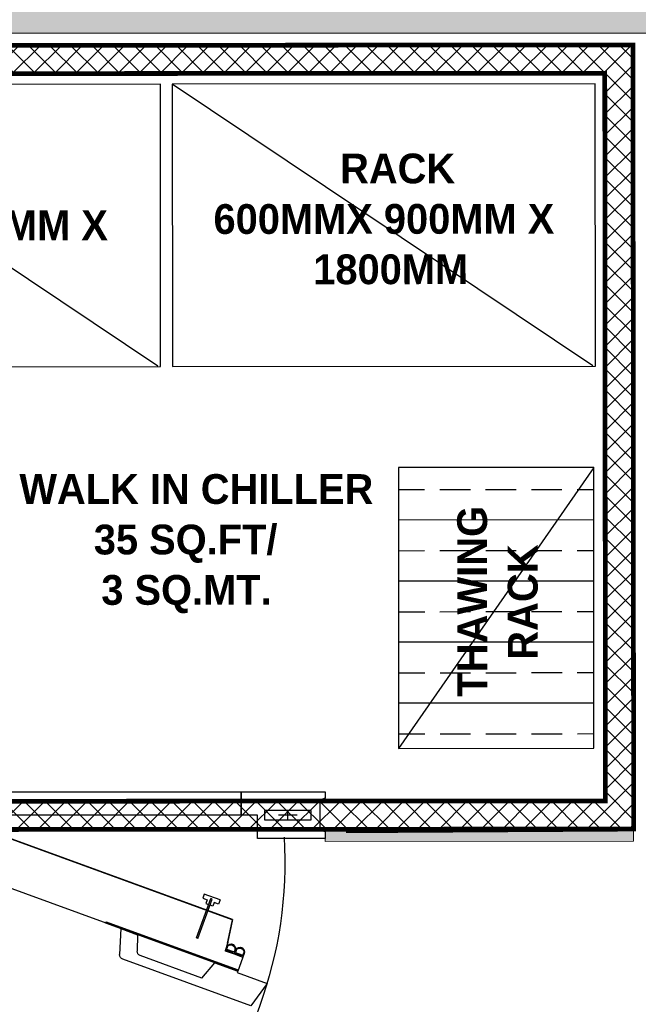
# Model space of a CAD drawing. Header units: millimetres. Extents: x -115221 to 194496, y -122556 to 375476.
# Tile 110 of 169: x 104695 to 106011, y -4062 to -1969. Entities that reach past the tile are written whole.
import ezdxf

# ---------------------------------------------------------------- set-up
doc = ezdxf.new("R2010")
doc.units = ezdxf.units.MM
doc.layers.add('FUR R0', color=8, linetype='Continuous')
doc.layers.add('WWDS FURNITURE LAYOUT', color=8, linetype='Continuous')
doc.styles.add('har', font='GOTHICB.TTF')

# ---------------------------------------------------------------- blocks, each defined once
blk = doc.blocks.new('nhn')
at = {"layer": 'FUR R0', "extrusion": (-0.0008633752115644, -0.0004397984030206, 0.9999995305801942)}
blk.add_hatch(color=256, dxfattribs=at).paths.add_polyline_path([(59631.62353148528, 1875.633971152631), (59631.51297886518, 1875.593736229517), (59635.53647151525, 1864.538474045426), (59635.64702413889, 1864.578708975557)])
blk.add_hatch(color=256, dxfattribs=at).paths.add_polyline_path([(59631.62353148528, 1875.633971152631), (59631.51297886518, 1875.593736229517), (59635.53647151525, 1864.538474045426), (59635.64702413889, 1864.578708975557)])
at = {"layer": 'FUR R0', "extrusion": (-0.0008633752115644, 0.0004397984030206, 0.9999995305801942)}
blk.add_line((59646.56207427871, 1851.230936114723, -0.6074951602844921), (59646.5620777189, 1881.622980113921, -0.6232761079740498), dxfattribs=at)
at = {"layer": 'FUR R0', "extrusion": (-0.0008633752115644, -0.0004397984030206, 0.9999995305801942)}
for p, q in [((59644.60133937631, 1880.59436727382, -0.5830168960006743), (59644.6013395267, 1879.025745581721, -0.5837067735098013)), ((59644.20918414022, 1879.810056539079, -0.5837004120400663), (59644.99349476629, 1879.810056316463, -0.5830232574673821)), ((59630.51180835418, 1878.071123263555, -0.5962911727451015), (59628.63685761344, 1876.702003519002, -0.5985120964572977)), ((59630.51180835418, 1878.071123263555, -0.5962911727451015), (59628.63685761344, 1876.702003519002, -0.5985120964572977)), ((59631.42032121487, 1875.574824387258, -0.5966046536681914), (59630.51180835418, 1878.071123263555, -0.5962911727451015)), ((59631.42032121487, 1875.574824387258, -0.5966046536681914), (59630.51180835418, 1878.071123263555, -0.5962911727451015)), ((59628.63685761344, 1876.702003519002, -0.5985120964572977), (59632.53817555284, 1865.982446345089, -0.599858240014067)), ((59628.63685761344, 1876.702003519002, -0.5985120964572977), (59632.53817555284, 1865.982446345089, -0.599858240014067)), ((59633.01161695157, 1876.153966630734, -0.5949760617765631), (59631.5357190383, 1875.616822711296, -0.5964865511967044)), ((59633.01161695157, 1876.153966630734, -0.5949760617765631), (59631.5357190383, 1875.616822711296, -0.5964865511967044)), ((59632.71681010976, 1876.046673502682, -0.5952777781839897), (59633.01161695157, 1876.153966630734, -0.5949760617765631)), ((59632.71681010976, 1876.046673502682, -0.5952777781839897), (59633.01161695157, 1876.153966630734, -0.5949760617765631)), ((59632.87774992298, 1875.604463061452, -0.5953333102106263), (59632.71681010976, 1876.046673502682, -0.5952777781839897)), ((59632.98504313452, 1875.309656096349, -0.5953703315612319), (59632.71681010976, 1876.046673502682, -0.5952777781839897)), ((59632.87774992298, 1875.604463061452, -0.5953333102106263), (59632.71681010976, 1876.046673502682, -0.5952777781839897)), ((59632.98504313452, 1875.309656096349, -0.5953703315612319), (59632.71681010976, 1876.046673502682, -0.5952777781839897)), ((59632.80525216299, 1876.078861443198, -0.595187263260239), (59632.76103113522, 1876.062767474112, -0.5952325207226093)), ((59632.80525216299, 1876.078861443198, -0.595187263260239), (59632.76103113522, 1876.062767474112, -0.5952325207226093)), ((59632.8146777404, 1875.915363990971, -0.5952510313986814), (59632.8588987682, 1875.931457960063, -0.5952057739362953)), ((59632.8588987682, 1875.931457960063, -0.5952057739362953), (59632.8146777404, 1875.915363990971, -0.5952510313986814)), ((59632.8146777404, 1875.915363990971, -0.5952510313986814), (59632.8588987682, 1875.931457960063, -0.5952057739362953)), ((59632.8588987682, 1875.931457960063, -0.5952057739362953), (59632.8146777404, 1875.915363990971, -0.5952510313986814)), ((59633.02926415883, 1875.325750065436, -0.5953250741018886), (59632.8146777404, 1875.915363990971, -0.5952510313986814)), ((59633.02926415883, 1875.325750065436, -0.5953250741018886), (59632.8146777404, 1875.915363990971, -0.5952510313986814)), ((59633.07348518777, 1875.341844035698, -0.5952798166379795), (59632.8588987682, 1875.931457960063, -0.5952057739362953)), ((59633.07348518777, 1875.341844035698, -0.5952798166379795), (59632.8588987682, 1875.931457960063, -0.5952057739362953)), ((59633.03092972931, 1876.100901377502, -0.5949827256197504), (59632.87763017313, 1876.04510895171, -0.5951396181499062)), ((59633.03092972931, 1876.100901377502, -0.5949827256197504), (59632.87763017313, 1876.04510895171, -0.5951396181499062)), ((59633.10723764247, 1875.414222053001, -0.5952188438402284), (59632.87763017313, 1876.04510895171, -0.5951396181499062)), ((59633.10723764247, 1875.414222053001, -0.5952188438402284), (59632.87763017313, 1876.04510895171, -0.5951396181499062)), ((59633.44107177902, 1875.909637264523, -0.594712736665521), (59633.45180109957, 1875.880156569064, -0.5947164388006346)), ((59633.44107177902, 1875.909637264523, -0.594712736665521), (59633.45180109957, 1875.880156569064, -0.5947164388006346)), ((59633.48645640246, 1876.015592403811, -0.5946269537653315), (59633.45119050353, 1876.012610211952, -0.5946587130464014)), ((59633.48645640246, 1876.015592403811, -0.5946269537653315), (59633.45119050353, 1876.012610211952, -0.5946587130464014)), ((59633.48645640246, 1876.015592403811, -0.5946269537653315), (59633.46785042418, 1875.985858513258, -0.5946560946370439)), ((59633.48645640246, 1876.015592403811, -0.5946269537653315), (59633.46785042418, 1875.985858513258, -0.5946560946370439)), ((59633.50292371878, 1875.986246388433, -0.5946256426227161), (59633.46785042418, 1875.985858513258, -0.5946560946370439)), ((59633.50292371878, 1875.986246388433, -0.5946256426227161), (59633.46785042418, 1875.985858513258, -0.5946560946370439)), ((59633.51716532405, 1875.955407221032, -0.5946269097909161), (59633.48218257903, 1875.957955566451, -0.594655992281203)), ((59633.51716532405, 1875.955407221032, -0.5946269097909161), (59633.48218257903, 1875.957955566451, -0.594655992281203)), ((59633.50292371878, 1875.986246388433, -0.5946256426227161), (59633.48219005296, 1875.957955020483, -0.5946559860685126)), ((59633.50292371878, 1875.986246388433, -0.5946256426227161), (59633.48219005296, 1875.957955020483, -0.5946559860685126)), ((59633.51716532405, 1875.955407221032, -0.5946269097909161), (59633.49413701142, 1875.928950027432, -0.594658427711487)), ((59633.51716532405, 1875.955407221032, -0.5946269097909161), (59633.49413701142, 1875.928950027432, -0.594658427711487)), ((59633.52898235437, 1875.924938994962, -0.5946301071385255), (59633.49413701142, 1875.928950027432, -0.594658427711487)), ((59633.52898235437, 1875.924938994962, -0.5946301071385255), (59633.49413701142, 1875.928950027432, -0.594658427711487)), ((59633.52898235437, 1875.924938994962, -0.5946301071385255), (59633.504866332, 1875.899469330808, -0.5946621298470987)), ((59633.52898235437, 1875.924938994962, -0.5946301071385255), (59633.504866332, 1875.899469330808, -0.5946621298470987)), ((59633.53951314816, 1875.894002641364, -0.5946346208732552), (59633.504866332, 1875.899469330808, -0.5946621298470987)), ((59633.53951314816, 1875.894002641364, -0.5946346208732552), (59633.504866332, 1875.899469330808, -0.5946621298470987)), ((59633.53951314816, 1875.894002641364, -0.5946346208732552), (59633.51435171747, 1875.869565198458, -0.5946670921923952)), ((59633.53951314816, 1875.894002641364, -0.5946346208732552), (59633.51435171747, 1875.869565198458, -0.5946670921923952)), ((59633.54842495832, 1875.861223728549, -0.5946413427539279), (59633.51435709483, 1875.869570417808, -0.5946670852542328)), ((59633.54842495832, 1875.861223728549, -0.5946413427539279), (59633.51435709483, 1875.869570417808, -0.5946670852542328)), ((59633.54842495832, 1875.861223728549, -0.5946413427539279), (59633.52130690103, 1875.838977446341, -0.5946745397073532)), ((59633.54842495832, 1875.861223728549, -0.5946413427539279), (59633.52130690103, 1875.838977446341, -0.5946745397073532)), ((59633.55467197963, 1875.828158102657, -0.5946504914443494), (59633.52130690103, 1875.838977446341, -0.5946745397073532)), ((59633.55467197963, 1875.828158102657, -0.5946504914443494), (59633.52130690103, 1875.838977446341, -0.5946745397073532)), ((59633.55467197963, 1875.828158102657, -0.5946504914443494), (59633.52573886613, 1875.807775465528, -0.5946844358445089)), ((59633.55467197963, 1875.828158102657, -0.5946504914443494), (59633.52573886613, 1875.807775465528, -0.5946844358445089)), ((59631.5357190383, 1875.616822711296, -0.5964865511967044), (59631.42032121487, 1875.574824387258, -0.5966046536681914)), ((59631.5357190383, 1875.616822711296, -0.5964865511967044), (59631.42032121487, 1875.574824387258, -0.5966046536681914)), ((59631.5357190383, 1875.616822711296, -0.5964865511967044), (59642.64056620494, 1845.104302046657, -0.6003182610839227)), ((59632.23860929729, 1873.68550809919, -0.5967290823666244), (59631.5357190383, 1875.616822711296, -0.5964865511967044)), ((59631.5357190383, 1875.616822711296, -0.5964865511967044), (59642.64056620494, 1845.104302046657, -0.6003182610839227)), ((59632.23860929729, 1873.68550809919, -0.5967290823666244), (59631.5357190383, 1875.616822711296, -0.5964865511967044)), ((59632.98504313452, 1875.309656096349, -0.5953703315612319), (59633.27984997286, 1875.416949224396, -0.5950686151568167)), ((59632.98504313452, 1875.309656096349, -0.5953703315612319), (59633.27984997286, 1875.416949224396, -0.5950686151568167)), ((59633.02926415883, 1875.325750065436, -0.5953250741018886), (59632.98504313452, 1875.309656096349, -0.5953703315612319)), ((59633.02926415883, 1875.325750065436, -0.5953250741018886), (59632.98504313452, 1875.309656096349, -0.5953703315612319)), ((59633.2532761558, 1874.572638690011, -0.5954628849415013), (59632.98504313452, 1875.309656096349, -0.5953703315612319)), ((59633.14598294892, 1874.867445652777, -0.5954258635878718), (59632.98504313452, 1875.309656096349, -0.5953703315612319)), ((59633.2532761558, 1874.572638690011, -0.5954628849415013), (59632.98504313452, 1875.309656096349, -0.5953703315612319)), ((59633.14598294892, 1874.867445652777, -0.5954258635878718), (59632.98504313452, 1875.309656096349, -0.5953703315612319)), ((59632.99845478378, 1875.272805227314, -0.595374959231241), (59633.2532761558, 1874.572638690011, -0.5954628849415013)), ((59632.99845478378, 1875.272805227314, -0.595374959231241), (59633.2532761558, 1874.572638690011, -0.5954628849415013)), ((59633.07348518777, 1875.341844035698, -0.5952798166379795), (59633.02926415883, 1875.325750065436, -0.5953250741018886)), ((59633.07348518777, 1875.341844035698, -0.5952798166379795), (59633.02926415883, 1875.325750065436, -0.5953250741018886)), ((59633.07348518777, 1875.341844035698, -0.5952798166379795), (59633.02926415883, 1875.325750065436, -0.5953250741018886)), ((59633.07348518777, 1875.341844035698, -0.5952798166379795), (59633.02926415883, 1875.325750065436, -0.5953250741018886)), ((59633.27984997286, 1875.416949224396, -0.5950686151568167), (59633.07348518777, 1875.341844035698, -0.5952798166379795)), ((59633.27984997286, 1875.416949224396, -0.5950686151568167), (59633.07348518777, 1875.341844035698, -0.5952798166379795)), ((59633.12713179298, 1875.194440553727, -0.5952983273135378), (59633.08291076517, 1875.178346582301, -0.595343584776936)), ((59633.08291076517, 1875.178346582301, -0.595343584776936), (59633.12713178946, 1875.194440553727, -0.5952983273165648)), ((59633.12713179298, 1875.194440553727, -0.5952983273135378), (59633.08291076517, 1875.178346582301, -0.595343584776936)), ((59633.08291076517, 1875.178346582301, -0.595343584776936), (59633.12713178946, 1875.194440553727, -0.5952983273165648)), ((59633.2974971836, 1874.5887326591, -0.5954176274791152), (59633.08291076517, 1875.178346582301, -0.595343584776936)), ((59633.2974971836, 1874.5887326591, -0.5954176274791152), (59633.08291076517, 1875.178346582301, -0.595343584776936)), ((59633.26053719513, 1875.470014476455, -0.5950619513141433), (59633.10723764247, 1875.414222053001, -0.5952188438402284)), ((59633.26053719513, 1875.470014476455, -0.5950619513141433), (59633.10723764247, 1875.414222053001, -0.5952188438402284)), ((59633.34171820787, 1874.604826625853, -0.5953723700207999), (59633.12713178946, 1875.194440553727, -0.5952983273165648)), ((59633.34171820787, 1874.604826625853, -0.5953723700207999), (59633.12713178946, 1875.194440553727, -0.5952983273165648)), ((59633.29916275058, 1875.363883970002, -0.5950752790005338), (59633.14586319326, 1875.308091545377, -0.5952321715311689)), ((59633.29916275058, 1875.363883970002, -0.5950752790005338), (59633.14586319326, 1875.308091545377, -0.5952321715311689)), ((59633.37547066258, 1874.677204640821, -0.5953113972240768), (59633.14586319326, 1875.308091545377, -0.5952321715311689)), ((59633.37547066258, 1874.677204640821, -0.5953113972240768), (59633.14586319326, 1875.308091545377, -0.5952321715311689)), ((59633.70930480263, 1875.172619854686, -0.5948052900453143), (59633.72003412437, 1875.143139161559, -0.5948089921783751)), ((59633.70930480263, 1875.172619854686, -0.5948052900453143), (59633.72003412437, 1875.143139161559, -0.5948089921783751)), ((59633.75468942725, 1875.278574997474, -0.5947195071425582), (59633.71942352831, 1875.275592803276, -0.5947512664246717)), ((59633.75468942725, 1875.278574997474, -0.5947195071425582), (59633.71942352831, 1875.275592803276, -0.5947512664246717)), ((59633.75468942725, 1875.278574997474, -0.5947195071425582), (59633.73608345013, 1875.248841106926, -0.5947486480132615)), ((59633.75468942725, 1875.278574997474, -0.5947195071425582), (59633.73608345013, 1875.248841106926, -0.5947486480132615)), ((59633.77115674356, 1875.249228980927, -0.5947181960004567), (59633.73608345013, 1875.248841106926, -0.5947486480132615)), ((59633.77115674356, 1875.249228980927, -0.5947181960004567), (59633.73608345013, 1875.248841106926, -0.5947486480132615)), ((59633.78539834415, 1875.218389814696, -0.5947194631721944), (59633.75041560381, 1875.220938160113, -0.5947485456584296)), ((59633.78539834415, 1875.218389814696, -0.5947194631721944), (59633.75041560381, 1875.220938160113, -0.5947485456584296)), ((59633.77115674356, 1875.249228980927, -0.5947181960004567), (59633.75042307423, 1875.220937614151, -0.5947485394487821)), ((59633.77115674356, 1875.249228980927, -0.5947181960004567), (59633.75042307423, 1875.220937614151, -0.5947485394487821)), ((59633.78539834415, 1875.218389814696, -0.5947194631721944), (59633.76237003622, 1875.191932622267, -0.5947509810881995)), ((59633.78539834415, 1875.218389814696, -0.5947194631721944), (59633.76237003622, 1875.191932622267, -0.5947509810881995)), ((59633.79721537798, 1875.187921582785, -0.594722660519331), (59633.76237003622, 1875.191932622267, -0.5947509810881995)), ((59633.79721537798, 1875.187921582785, -0.594722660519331), (59633.76237003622, 1875.191932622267, -0.5947509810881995)), ((59633.79721537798, 1875.187921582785, -0.594722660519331), (59633.7730993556, 1875.16245192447, -0.59475468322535)), ((59633.79721537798, 1875.187921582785, -0.594722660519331), (59633.7730993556, 1875.16245192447, -0.59475468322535)), ((59633.8077461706, 1875.156985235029, -0.5947271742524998), (59633.7730993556, 1875.16245192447, -0.59475468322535)), ((59633.8077461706, 1875.156985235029, -0.5947271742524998), (59633.7730993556, 1875.16245192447, -0.59475468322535)), ((59633.8077461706, 1875.156985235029, -0.5947271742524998), (59633.78258474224, 1875.132547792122, -0.5947596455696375)), ((59633.8077461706, 1875.156985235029, -0.5947271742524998), (59633.78258474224, 1875.132547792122, -0.5947596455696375)), ((59633.81665797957, 1875.124206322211, -0.5947338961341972), (59633.78259011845, 1875.132553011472, -0.5947596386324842)), ((59633.81665797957, 1875.124206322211, -0.5947338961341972), (59633.78259011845, 1875.132553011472, -0.5947596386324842)), ((59633.81665797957, 1875.124206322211, -0.5947338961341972), (59633.78953992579, 1875.101960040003, -0.5947670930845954)), ((59633.81665797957, 1875.124206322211, -0.5947338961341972), (59633.78953992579, 1875.101960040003, -0.5947670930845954)), ((59633.82290500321, 1875.09114069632, -0.5947430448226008), (59633.78953992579, 1875.101960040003, -0.5947670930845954)), ((59633.82290500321, 1875.09114069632, -0.5947430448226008), (59633.78953992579, 1875.101960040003, -0.5947670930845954)), ((59633.82290500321, 1875.09114069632, -0.5947430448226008), (59633.79397189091, 1875.070758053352, -0.5947769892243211)), ((59633.82290500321, 1875.09114069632, -0.5947430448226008), (59633.79397189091, 1875.070758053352, -0.5947769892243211)), ((59635.86992846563, 1875.174404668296, -0.5929390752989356), (59633.86826414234, 1874.758304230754, -0.5948502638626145)), ((59635.86992846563, 1875.174404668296, -0.5929390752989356), (59633.86826414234, 1874.758304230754, -0.5948502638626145)), ((59635.84319403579, 1875.133196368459, -0.5929802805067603), (59633.88159369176, 1874.720946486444, -0.5948551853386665)), ((59635.84319403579, 1875.133196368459, -0.5929802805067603), (59633.88159369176, 1874.720946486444, -0.5948551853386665)), ((59635.84319403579, 1875.133196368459, -0.5929802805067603), (59645.62956052, 1848.243433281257, -0.5963570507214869)), ((59635.84319403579, 1875.133196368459, -0.5929802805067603), (59645.62956052, 1848.243433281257, -0.5963570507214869)), ((59635.86992846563, 1875.174404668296, -0.5929390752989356), (59645.67652780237, 1848.22904825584, -0.5963228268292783)), ((59635.86992846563, 1875.174404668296, -0.5929390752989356), (59645.67652780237, 1848.22904825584, -0.5963228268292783)), ((59633.9451267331, 1874.781509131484, -0.594773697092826), (59633.2532761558, 1874.572638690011, -0.5954628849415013)), ((59633.9451267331, 1874.781509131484, -0.594773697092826), (59633.2532761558, 1874.572638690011, -0.5954628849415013)), ((59633.2974971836, 1874.5887326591, -0.5954176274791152), (59633.2532761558, 1874.572638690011, -0.5954628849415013)), ((59633.2974971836, 1874.5887326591, -0.5954176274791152), (59633.2532761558, 1874.572638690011, -0.5954628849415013)), ((59633.34171820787, 1874.604826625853, -0.5953723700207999), (59633.2974971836, 1874.5887326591, -0.5954176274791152)), ((59633.34171820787, 1874.604826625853, -0.5953723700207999), (59633.2974971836, 1874.5887326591, -0.5954176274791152)), ((59633.54808299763, 1874.679931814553, -0.5951611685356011), (59633.34171820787, 1874.604826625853, -0.5953723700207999)), ((59633.54808299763, 1874.679931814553, -0.5951611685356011), (59633.34171820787, 1874.604826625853, -0.5953723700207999)), ((59633.52877021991, 1874.73299706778, -0.595154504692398), (59633.37547066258, 1874.677204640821, -0.5953113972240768)), ((59633.52877021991, 1874.73299706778, -0.595154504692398), (59633.37547066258, 1874.677204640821, -0.5953113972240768)), ((59637.50368324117, 1874.134746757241, -0.5919857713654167), (59637.15522358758, 1874.007927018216, -0.592342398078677)), ((59637.50368324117, 1874.134746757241, -0.5919857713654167), (59637.15522358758, 1874.007927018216, -0.592342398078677)), ((59637.50368324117, 1874.134746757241, -0.5919857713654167), (59637.98570494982, 1872.810307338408, -0.5921520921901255)), ((59637.50368324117, 1874.134746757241, -0.5919857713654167), (59637.98570494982, 1872.810307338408, -0.5921520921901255)), ((59630.95966592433, 1872.612996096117, -0.5983049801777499), (59632.23860929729, 1873.68550809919, -0.5967290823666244)), ((59630.95966592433, 1872.612996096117, -0.5983049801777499), (59632.23860929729, 1873.68550809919, -0.5967290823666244)), ((59634.27562996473, 1872.280281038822, -0.5955883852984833), (59637.57140807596, 1873.479759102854, -0.5922153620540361)), ((59634.27562996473, 1872.280281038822, -0.5955883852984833), (59637.57140807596, 1873.479759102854, -0.5922153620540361)), ((59634.3208144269, 1872.156128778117, -0.5956039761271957), (59637.61659254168, 1873.355606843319, -0.5922309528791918)), ((59634.3208144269, 1872.156128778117, -0.5956039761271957), (59637.61659254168, 1873.355606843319, -0.5922309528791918)), ((59637.28720912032, 1873.645273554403, -0.5923879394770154), (59636.98564348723, 1873.535520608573, -0.5926965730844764)), ((59637.28720912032, 1873.645273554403, -0.5923879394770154), (59636.98564348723, 1873.535520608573, -0.5926965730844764)), ((59636.98564348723, 1873.535520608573, -0.5926965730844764), (59637.07207657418, 1873.298030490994, -0.5927263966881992)), ((59636.98564348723, 1873.535520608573, -0.5926965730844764), (59637.07207657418, 1873.298030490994, -0.5927263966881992)), ((59637.15522358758, 1874.007927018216, -0.592342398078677), (59637.28720912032, 1873.645273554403, -0.5923879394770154)), ((59637.15522358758, 1874.007927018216, -0.592342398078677), (59637.28720912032, 1873.645273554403, -0.5923879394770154)), ((59637.57140807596, 1873.479759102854, -0.5922153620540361), (59637.61659254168, 1873.355606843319, -0.5922309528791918)), ((59637.57140807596, 1873.479759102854, -0.5922153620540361), (59637.61659254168, 1873.355606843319, -0.5922309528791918)), ((59630.95966592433, 1872.612996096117, -0.5983049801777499), (59632.83907798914, 1867.448980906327, -0.5989534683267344)), ((59630.95966592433, 1872.612996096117, -0.5983049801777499), (59632.83907798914, 1867.448980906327, -0.5989534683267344)), ((59637.20369412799, 1872.936388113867, -0.5927718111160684), (59637.11726103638, 1873.173878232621, -0.5927419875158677)), ((59637.20369412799, 1872.936388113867, -0.5927718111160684), (59637.11726103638, 1873.173878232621, -0.5927419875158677)), ((59637.50525975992, 1873.046141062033, -0.5924631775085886), (59637.20369412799, 1872.936388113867, -0.5927718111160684)), ((59637.50525975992, 1873.046141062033, -0.5924631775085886), (59637.20369412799, 1872.936388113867, -0.5927718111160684)), ((59637.6372452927, 1872.683487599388, -0.5925087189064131), (59637.50525975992, 1873.046141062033, -0.5924631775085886)), ((59637.6372452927, 1872.683487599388, -0.5925087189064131), (59637.50525975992, 1873.046141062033, -0.5924631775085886)), ((59637.98570494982, 1872.810307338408, -0.5921520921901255), (59637.6372452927, 1872.683487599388, -0.5925087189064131)), ((59637.98570494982, 1872.810307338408, -0.5921520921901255), (59637.6372452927, 1872.683487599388, -0.5925087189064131)), ((59634.27562996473, 1872.280281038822, -0.5955883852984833), (59634.3208144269, 1872.156128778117, -0.5956039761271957)), ((59634.27562996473, 1872.280281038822, -0.5955883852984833), (59634.3208144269, 1872.156128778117, -0.5956039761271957)), ((59634.5872331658, 1867.23225096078, -0.5975394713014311), (59633.2193735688, 1867.191119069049, -0.5987385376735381)), ((59634.5872331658, 1867.23225096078, -0.5975394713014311), (59633.2193735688, 1867.191119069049, -0.5987385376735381)), ((59635.09566529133, 1865.835244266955, -0.5977149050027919), (59634.5872331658, 1867.23225096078, -0.5975394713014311)), ((59635.09566529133, 1865.835244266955, -0.5977149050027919), (59634.5872331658, 1867.23225096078, -0.5975394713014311)), ((59635.09566529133, 1865.835244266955, -0.5977149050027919), (59632.92660572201, 1865.724913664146, -0.5996361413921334)), ((59635.09566529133, 1865.835244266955, -0.5977149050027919), (59632.92660572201, 1865.724913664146, -0.5996361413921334)), ((59640.34760750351, 1851.404691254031, -0.5995270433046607), (59639.79714785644, 1851.204354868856, -0.6000904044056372)), ((59640.34760750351, 1851.404691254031, -0.5995270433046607), (59639.79714785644, 1851.204354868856, -0.6000904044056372)), ((59640.7677943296, 1845.201796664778, -0.6018922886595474), (59639.79714785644, 1851.204354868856, -0.6000904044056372)), ((59640.7677943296, 1845.201796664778, -0.6018922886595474), (59639.79714785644, 1851.204354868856, -0.6000904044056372)), ((59640.34760750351, 1851.404691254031, -0.5995270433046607), (59642.66779652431, 1845.029480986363, -0.6003276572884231)), ((59640.34760750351, 1851.404691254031, -0.5995270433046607), (59642.66779652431, 1845.029480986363, -0.6003276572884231)), ((59645.62956052, 1848.243433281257, -0.5963570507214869), (59643.86185432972, 1847.298425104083, -0.5982988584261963)), ((59645.62956052, 1848.243433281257, -0.5963570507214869), (59643.86185432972, 1847.298425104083, -0.5982988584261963)), ((59645.67652780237, 1848.22904825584, -0.5963228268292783), (59643.87565467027, 1847.261238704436, -0.5983032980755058)), ((59645.67652780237, 1848.22904825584, -0.5963228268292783), (59643.87565467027, 1847.261238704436, -0.5983032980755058)), ((59643.94945212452, 1847.292865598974, -0.5982256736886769), (59643.28519123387, 1847.008187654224, -0.5989243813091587)), ((59643.94945212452, 1847.292865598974, -0.5982256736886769), (59643.28519123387, 1847.008187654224, -0.5989243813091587)), ((59643.32941225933, 1847.024281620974, -0.5988791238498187), (59643.28519123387, 1847.008187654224, -0.5989243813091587)), ((59643.32941225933, 1847.024281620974, -0.5988791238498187), (59643.28519123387, 1847.008187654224, -0.5989243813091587)), ((59643.54001260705, 1846.308021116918, -0.5990123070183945), (59643.28519123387, 1847.008187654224, -0.5989243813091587)), ((59643.28519123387, 1847.008187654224, -0.5989243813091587), (59643.55342425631, 1846.271170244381, -0.5990169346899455)), ((59643.54001260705, 1846.308021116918, -0.5990123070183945), (59643.28519123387, 1847.008187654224, -0.5989243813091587)), ((59643.28519123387, 1847.008187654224, -0.5989243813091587), (59643.55342425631, 1846.271170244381, -0.5990169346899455)), ((59643.37363328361, 1847.040375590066, -0.5988338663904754), (59643.32941225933, 1847.024281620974, -0.5988791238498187)), ((59643.37363328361, 1847.040375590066, -0.5988338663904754), (59643.32941225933, 1847.024281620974, -0.5988791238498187)), ((59643.32941225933, 1847.024281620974, -0.5988791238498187), (59643.54399867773, 1846.434667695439, -0.5989531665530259)), ((59643.32941225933, 1847.024281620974, -0.5988791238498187), (59643.54399867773, 1846.434667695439, -0.5989531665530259)), ((59643.57999807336, 1847.115480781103, -0.5986226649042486), (59643.37363328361, 1847.040375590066, -0.5988338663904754)), ((59643.57999807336, 1847.115480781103, -0.5986226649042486), (59643.37363328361, 1847.040375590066, -0.5988338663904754)), ((59643.37363328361, 1847.040375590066, -0.5988338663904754), (59643.58821970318, 1846.450761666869, -0.5989079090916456)), ((59643.37363328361, 1847.040375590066, -0.5988338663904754), (59643.58821970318, 1846.450761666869, -0.5989079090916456)), ((59643.59931085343, 1847.062415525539, -0.5986293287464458), (59643.44601129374, 1847.006623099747, -0.5987862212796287)), ((59643.59931085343, 1847.062415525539, -0.5986293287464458), (59643.44601129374, 1847.006623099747, -0.5987862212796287)), ((59643.44601129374, 1847.006623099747, -0.5987862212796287), (59643.67561876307, 1846.375736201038, -0.5988654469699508)), ((59643.44601129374, 1847.006623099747, -0.5987862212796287), (59643.67561876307, 1846.375736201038, -0.5988654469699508)), ((59644.05483752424, 1846.977106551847, -0.5982735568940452), (59644.01957162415, 1846.974124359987, -0.5983053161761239)), ((59644.05483752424, 1846.977106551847, -0.5982735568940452), (59644.01957162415, 1846.974124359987, -0.5983053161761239)), ((59644.05483752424, 1846.977106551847, -0.5982735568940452), (59644.03623154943, 1846.947372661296, -0.5983026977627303)), ((59644.05483752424, 1846.977106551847, -0.5982735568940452), (59644.03623154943, 1846.947372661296, -0.5983026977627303)), ((59644.07130484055, 1846.947760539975, -0.5982722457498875), (59644.03623154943, 1846.947372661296, -0.5983026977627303)), ((59644.07130484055, 1846.947760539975, -0.5982722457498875), (59644.03623154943, 1846.947372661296, -0.5983026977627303)), ((59644.07130484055, 1846.947760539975, -0.5982722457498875), (59644.05057117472, 1846.919469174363, -0.5983025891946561)), ((59644.07130484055, 1846.947760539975, -0.5982722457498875), (59644.05057117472, 1846.919469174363, -0.5983025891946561)), ((59643.39248444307, 1846.713380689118, -0.5989614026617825), (59643.55342425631, 1846.271170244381, -0.5990169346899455)), ((59643.39248444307, 1846.713380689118, -0.5989614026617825), (59643.55342425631, 1846.271170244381, -0.5990169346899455)), ((59643.58821970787, 1846.450761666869, -0.5989079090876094), (59643.54399867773, 1846.434667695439, -0.5989531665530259)), ((59643.54399867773, 1846.434667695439, -0.5989531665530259), (59643.58821970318, 1846.450761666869, -0.5989079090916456)), ((59643.58821970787, 1846.450761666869, -0.5989079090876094), (59643.54399867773, 1846.434667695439, -0.5989531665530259)), ((59643.54399867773, 1846.434667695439, -0.5989531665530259), (59643.58821970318, 1846.450761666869, -0.5989079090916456)), ((59643.55342425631, 1846.271170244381, -0.5990169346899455), (59643.84823109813, 1846.378463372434, -0.5987152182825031)), ((59643.55342425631, 1846.271170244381, -0.5990169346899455), (59643.84823109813, 1846.378463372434, -0.5987152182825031)), ((59643.59764528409, 1846.287264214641, -0.598971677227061), (59643.55342425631, 1846.271170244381, -0.5990169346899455)), ((59643.59764528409, 1846.287264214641, -0.598971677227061), (59643.55342425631, 1846.271170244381, -0.5990169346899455)), ((59643.55342425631, 1846.271170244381, -0.5990169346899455), (59643.82165728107, 1845.534152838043, -0.5991094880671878)), ((59643.55342425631, 1846.271170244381, -0.5990169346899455), (59643.82165728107, 1845.534152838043, -0.5991094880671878)), ((59643.64186630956, 1846.30335818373, -0.5989264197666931), (59643.59764528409, 1846.287264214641, -0.598971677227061)), ((59643.64186630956, 1846.30335818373, -0.5989264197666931), (59643.59764528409, 1846.287264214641, -0.598971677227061)), ((59643.64186630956, 1846.30335818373, -0.5989264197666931), (59643.59764528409, 1846.287264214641, -0.598971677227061)), ((59643.64186630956, 1846.30335818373, -0.5989264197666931), (59643.59764528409, 1846.287264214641, -0.598971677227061)), ((59643.59764528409, 1846.287264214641, -0.598971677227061), (59643.81223170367, 1845.697650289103, -0.5990457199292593)), ((59643.59764528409, 1846.287264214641, -0.598971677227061), (59643.81223170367, 1845.697650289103, -0.5990457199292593)), ((59643.84823109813, 1846.378463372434, -0.5987152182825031), (59643.64186630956, 1846.30335818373, -0.5989264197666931)), ((59643.84823109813, 1846.378463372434, -0.5987152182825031), (59643.64186630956, 1846.30335818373, -0.5989264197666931)), ((59643.64186630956, 1846.30335818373, -0.5989264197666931), (59643.85645272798, 1845.713744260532, -0.5990004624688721)), ((59643.64186630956, 1846.30335818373, -0.5989264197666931), (59643.85645272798, 1845.713744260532, -0.5990004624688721)), ((59643.82891832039, 1846.431528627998, -0.5987085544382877), (59643.67561876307, 1846.375736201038, -0.5988654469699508)), ((59643.82891832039, 1846.431528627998, -0.5987085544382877), (59643.67561876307, 1846.375736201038, -0.5988654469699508)), ((59643.86754387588, 1846.325398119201, -0.5987218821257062), (59643.71424431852, 1846.269605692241, -0.5988787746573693)), ((59643.86754387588, 1846.325398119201, -0.5987218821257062), (59643.71424431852, 1846.269605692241, -0.5988787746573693)), ((59643.71424431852, 1846.269605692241, -0.5988787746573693), (59643.94385178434, 1845.638718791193, -0.5989580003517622)), ((59643.71424431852, 1846.269605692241, -0.5988787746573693), (59643.94385178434, 1845.638718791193, -0.5989580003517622)), ((59644.02018222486, 1846.841670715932, -0.598363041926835), (59644.00945290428, 1846.871151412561, -0.5983593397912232)), ((59644.02018222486, 1846.841670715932, -0.598363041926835), (59644.00945290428, 1846.871151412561, -0.5983593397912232)), ((59644.08554644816, 1846.916921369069, -0.5982735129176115), (59644.05056370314, 1846.919469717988, -0.5983025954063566)), ((59644.08554644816, 1846.916921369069, -0.5982735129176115), (59644.05056370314, 1846.919469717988, -0.5983025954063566)), ((59644.08554644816, 1846.916921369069, -0.5982735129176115), (59644.06251813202, 1846.890464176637, -0.5983050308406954)), ((59644.08554644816, 1846.916921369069, -0.5982735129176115), (59644.06251813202, 1846.890464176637, -0.5983050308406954)), ((59644.09736347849, 1846.88645314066, -0.5982767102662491), (59644.06251813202, 1846.890464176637, -0.5983050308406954)), ((59644.09736347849, 1846.88645314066, -0.5982767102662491), (59644.06251813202, 1846.890464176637, -0.5983050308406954)), ((59644.09736347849, 1846.88645314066, -0.5982767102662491), (59644.07324745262, 1846.860983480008, -0.5983087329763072)), ((59644.09736347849, 1846.88645314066, -0.5982767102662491), (59644.07324745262, 1846.860983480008, -0.5983087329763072)), ((59644.10789427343, 1846.855516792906, -0.5982812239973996), (59644.07324745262, 1846.860983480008, -0.5983087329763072)), ((59644.10789427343, 1846.855516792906, -0.5982812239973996), (59644.07324745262, 1846.860983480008, -0.5983087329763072)), ((59644.10789427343, 1846.855516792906, -0.5982812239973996), (59644.08273284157, 1846.831079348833, -0.5983136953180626)), ((59644.10789427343, 1846.855516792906, -0.5982812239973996), (59644.08273284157, 1846.831079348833, -0.5983136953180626)), ((59644.11680608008, 1846.822737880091, -0.5982879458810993), (59644.08273822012, 1846.831084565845, -0.5983136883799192)), ((59644.11680608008, 1846.822737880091, -0.5982879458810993), (59644.08273822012, 1846.831084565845, -0.5983136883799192)), ((59644.11680608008, 1846.822737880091, -0.5982879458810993), (59644.08968802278, 1846.800491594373, -0.5983211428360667)), ((59644.11680608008, 1846.822737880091, -0.5982879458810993), (59644.08968802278, 1846.800491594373, -0.5983211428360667)), ((59644.12305310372, 1846.789672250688, -0.5982970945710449), (59644.08968802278, 1846.800491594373, -0.5983211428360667)), ((59644.12305310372, 1846.789672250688, -0.5982970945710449), (59644.08968802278, 1846.800491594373, -0.5983211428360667)), ((59644.12305310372, 1846.789672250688, -0.5982970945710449), (59644.09411999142, 1846.769289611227, -0.5983310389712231)), ((59644.12305310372, 1846.789672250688, -0.5982970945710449), (59644.09411999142, 1846.769289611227, -0.5983310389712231)), ((59644.28841524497, 1846.104653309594, -0.5984555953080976), (59644.2776859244, 1846.134134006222, -0.5984518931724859)), ((59644.28841524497, 1846.104653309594, -0.5984555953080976), (59644.2776859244, 1846.134134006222, -0.5984518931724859)), ((59644.32307054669, 1846.240089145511, -0.5983661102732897), (59644.28780465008, 1846.237106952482, -0.5983978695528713)), ((59644.32307054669, 1846.240089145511, -0.5983661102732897), (59644.28780465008, 1846.237106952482, -0.5983978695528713)), ((59644.32307054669, 1846.240089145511, -0.5983661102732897), (59644.30446457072, 1846.210355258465, -0.5983952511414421)), ((59644.32307054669, 1846.240089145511, -0.5983661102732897), (59644.30446457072, 1846.210355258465, -0.5983952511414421)), ((59644.33953786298, 1846.210743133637, -0.5983647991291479), (59644.30446457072, 1846.210355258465, -0.5983952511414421)), ((59644.33953786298, 1846.210743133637, -0.5983647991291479), (59644.30446457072, 1846.210355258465, -0.5983952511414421)), ((59644.35377946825, 1846.179903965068, -0.5983660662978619), (59644.31879672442, 1846.18245230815, -0.5983951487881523)), ((59644.35377946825, 1846.179903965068, -0.5983660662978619), (59644.31879672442, 1846.18245230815, -0.5983951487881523)), ((59644.33953786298, 1846.210743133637, -0.5983647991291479), (59644.31880419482, 1846.182451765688, -0.5983951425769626)), ((59644.33953786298, 1846.210743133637, -0.5983647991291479), (59644.31880419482, 1846.182451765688, -0.5983951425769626)), ((59644.35377946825, 1846.179903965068, -0.5983660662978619), (59644.33075115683, 1846.153446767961, -0.5983975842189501)), ((59644.35377946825, 1846.179903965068, -0.5983660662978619), (59644.33075115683, 1846.153446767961, -0.5983975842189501)), ((59644.36559650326, 1846.149435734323, -0.5983692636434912), (59644.33075115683, 1846.153446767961, -0.5983975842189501)), ((59644.36559650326, 1846.149435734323, -0.5983692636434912), (59644.33075115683, 1846.153446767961, -0.5983975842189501)), ((59644.36559650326, 1846.149435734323, -0.5983692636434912), (59644.34148048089, 1846.123966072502, -0.5984012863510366)), ((59644.36559650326, 1846.149435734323, -0.5983692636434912), (59644.34148048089, 1846.123966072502, -0.5984012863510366)), ((59644.37612729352, 1846.118499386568, -0.5983737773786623), (59644.34148048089, 1846.123966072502, -0.5984012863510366)), ((59644.37612729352, 1846.118499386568, -0.5983737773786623), (59644.34148048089, 1846.123966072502, -0.5984012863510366)), ((59644.37612729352, 1846.118499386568, -0.5983737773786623), (59644.35096586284, 1846.094061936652, -0.5984062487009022)), ((59644.37612729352, 1846.118499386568, -0.5983737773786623), (59644.35096586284, 1846.094061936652, -0.5984062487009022)), ((59641.69482059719, 1845.334878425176, -0.6010333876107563), (59642.28879871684, 1846.070926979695, -0.6001968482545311)), ((59641.69482059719, 1845.334878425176, -0.6010333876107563), (59642.28879871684, 1846.070926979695, -0.6001968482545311)), ((59643.82165728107, 1845.534152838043, -0.5991094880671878), (59642.64056620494, 1845.104302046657, -0.6003182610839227)), ((59643.82165728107, 1845.534152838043, -0.5991094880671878), (59642.64056620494, 1845.104302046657, -0.6003182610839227)), ((59643.66071746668, 1845.97636328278, -0.5990539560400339), (59643.82165728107, 1845.534152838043, -0.5991094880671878)), ((59643.66071746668, 1845.97636328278, -0.5990539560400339), (59643.82165728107, 1845.534152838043, -0.5991094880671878)), ((59644.38503910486, 1846.085720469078, -0.5983804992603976), (59644.35097124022, 1846.094067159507, -0.5984062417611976)), ((59644.38503910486, 1846.085720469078, -0.5983804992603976), (59644.35097124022, 1846.094067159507, -0.5984062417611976)), ((59644.38503910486, 1846.085720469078, -0.5983804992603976), (59644.35792104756, 1846.06347418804, -0.598413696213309)), ((59644.38503910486, 1846.085720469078, -0.5983804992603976), (59644.35792104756, 1846.06347418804, -0.598413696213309)), ((59644.39128612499, 1846.052654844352, -0.5983896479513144), (59644.35792104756, 1846.06347418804, -0.598413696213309)), ((59644.39128612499, 1846.052654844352, -0.5983896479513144), (59644.35792104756, 1846.06347418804, -0.598413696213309)), ((59644.39128612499, 1846.052654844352, -0.5983896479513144), (59644.3623530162, 1846.032272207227, -0.5984235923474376)), ((59644.39128612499, 1846.052654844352, -0.5983896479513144), (59644.3623530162, 1846.032272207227, -0.5984235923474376)), ((59639.89545680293, 1844.142389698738, -0.6031113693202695), (59640.15348154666, 1844.681176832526, -0.602651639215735)), ((59639.89545680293, 1844.142389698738, -0.6031113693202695), (59640.15348154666, 1844.681176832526, -0.602651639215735)), ((59640.15348154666, 1844.681176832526, -0.602651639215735), (59641.85625373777, 1845.024693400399, -0.6010304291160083)), ((59640.15348154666, 1844.681176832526, -0.602651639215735), (59641.85625373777, 1845.024693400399, -0.6010304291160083)), ((59640.66884860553, 1844.785146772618, -0.6021609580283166), (59640.7677943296, 1845.201796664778, -0.6018922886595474)), ((59640.66884860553, 1844.785146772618, -0.6021609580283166), (59640.7677943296, 1845.201796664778, -0.6018922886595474)), ((59641.63116308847, 1844.979283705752, -0.6012447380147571), (59641.62547648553, 1845.125681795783, -0.6011852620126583)), ((59641.63116308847, 1844.979283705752, -0.6012447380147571), (59641.62547648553, 1845.125681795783, -0.6011852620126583)), ((59642.64056892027, 1845.221948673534, -0.6002665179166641), (59642.64050103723, 1842.280783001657, -0.6015600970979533)), ((59642.64056892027, 1845.221948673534, -0.6002665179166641), (59642.64050103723, 1842.280783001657, -0.6015600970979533)), ((59642.64050103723, 1842.280783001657, -0.6015600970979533), (59642.64056892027, 1845.221948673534, -0.6002665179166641)), ((59639.89545680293, 1844.142389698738, -0.6031113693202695), (59640.15345667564, 1843.603590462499, -0.6031255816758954)), ((59639.89545680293, 1844.142389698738, -0.6031113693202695), (59640.15345667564, 1843.603590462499, -0.6031255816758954)), ((59640.15345667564, 1843.603590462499, -0.6031255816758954), (59641.85621300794, 1843.259993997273, -0.6018065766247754)), ((59640.15345667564, 1843.603590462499, -0.6031255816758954), (59641.85621300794, 1843.259993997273, -0.6018065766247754)), ((59644.63290299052, 1841.770980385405, -0.6000641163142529), (59644.63290284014, 1843.339602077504, -0.5993742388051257)), ((59644.24074760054, 1842.555291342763, -0.600057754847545), (59645.02505823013, 1842.555291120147, -0.5993806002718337))]:
    blk.add_line(p, q, dxfattribs=at)
at = {"layer": 'FUR R0'}
blk.add_line((59646.6190790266, 1844.142361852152, -0.6023051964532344), (59605.24489539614, 1844.142481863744, -0.611557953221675), dxfattribs=at)
at = {"layer": 'FUR R0', "extrusion": (-0.0008633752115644, -0.0004397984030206, 0.9999995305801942), "elevation": -52.90576932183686}
for points in [[(59642.61782932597, 1882.924214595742), (59642.61782771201, 1877.237960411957), (59644.57860501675, 1877.237959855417), (59644.57860462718, 1875.865415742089), (59646.53938193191, 1875.865415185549), (59646.53938393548, 1882.924213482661), (59646.00997406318, 1882.924213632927), (59645.83350397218, 1882.453627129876), (59643.32370902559, 1882.453627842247), (59643.20606251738, 1882.92421442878), (59642.61782932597, 1882.924214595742)], [(59644.57859627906, 1846.453756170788), (59644.57859588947, 1845.08121205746), (59642.61781858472, 1845.081212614), (59642.61781697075, 1839.394958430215), (59643.08840352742, 1839.394958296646), (59643.32369667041, 1838.92437167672), (59645.83349161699, 1838.924370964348), (59645.95113839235, 1839.394957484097), (59646.53937158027, 1839.394957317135), (59646.53937358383, 1846.453755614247), (59644.57859627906, 1846.453756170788)]]:
    blk.add_lwpolyline(points, dxfattribs=at)
at = {"layer": 'FUR R0', "extrusion": (-0.0008633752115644, -0.0004397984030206, 0.9999995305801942)}
for points, elevation in [([(59644.97076064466, 1877.826192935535), (59644.18644972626, 1877.826193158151), (59644.18645083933, 1881.747747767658), (59644.97076175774, 1881.747747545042)], -52.90576932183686), ([(59644.57859627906, 1846.453756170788), (59646.53937358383, 1846.453755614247), (59646.53938193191, 1875.865415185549), (59644.57860462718, 1875.865415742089)], -52.90576932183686), ([(59631.51297886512, 1875.593736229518), (59635.53647151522, 1864.538474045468), (59635.64702413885, 1864.578708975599), (59631.62353148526, 1875.633971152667)], -52.90576954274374), ([(59631.51297886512, 1875.593736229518), (59635.53647151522, 1864.538474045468), (59635.64702413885, 1864.578708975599), (59631.62353148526, 1875.633971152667)], -52.90576954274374), ([(59641.83346439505, 1843.236904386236), (59641.83350579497, 1845.00160396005), (59642.61781671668, 1845.001585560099), (59642.61777531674, 1843.236885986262)], -52.90576954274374), ([(59641.83346439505, 1843.236904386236), (59641.83350579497, 1845.00160396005), (59642.61781671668, 1845.001585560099), (59642.61777531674, 1843.236885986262)], -52.90576954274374), ([(59644.21800016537, 1844.492978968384), (59645.00231108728, 1844.492978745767), (59645.00230997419, 1840.571424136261), (59644.21799905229, 1840.571424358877)], -52.90576932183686)]:
    blk.add_lwpolyline(points, close=True, dxfattribs=dict(at, elevation=elevation))
blk.add_circle((59640.63559674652, 1844.119282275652, -52.90576932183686), 0.1960777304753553, dxfattribs=at)
blk.add_circle((59640.63559674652, 1844.119282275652, -52.90576932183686), 0.1960777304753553, dxfattribs=at)
at = {"layer": 'FUR R0'}
blk.add_arc((59640.65832730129, 1844.142379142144, -0.611557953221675), 35.41343190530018, 86.59426493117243, 179.9998338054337, dxfattribs=at)
at = {"layer": 'FUR R0', "extrusion": (-0.0008633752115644, -0.0004397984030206, 0.9999995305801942)}
for centre, radius, start, end in [((59633.11762929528, 1875.777111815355, -52.90576932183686), 0.3764692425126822, 34.34823251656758, 109.9986564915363), ((59633.11762929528, 1875.777111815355, -52.90576932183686), 0.3764692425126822, 34.34823251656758, 109.9986564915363), ((59633.11762929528, 1875.777111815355, -52.90576932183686), 0.3199988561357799, 19.99865649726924, 109.9986564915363), ((59633.11762929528, 1875.777111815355, -52.90576932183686), 0.3199988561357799, 19.99865649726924, 109.9986564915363), ((59633.12835861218, 1875.747631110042, -52.90576932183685), 0.3199988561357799, 289.9986564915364, 19.99865649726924), ((59633.12835861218, 1875.747631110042, -52.90576932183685), 0.3199988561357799, 289.9986564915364, 19.99865649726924), ((59633.12835861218, 1875.747631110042, -52.90576932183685), 0.3764692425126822, 289.9986564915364, 5.649078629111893), ((59633.12835861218, 1875.747631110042, -52.90576932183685), 0.3764692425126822, 289.9986564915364, 5.649078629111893), ((59633.11762929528, 1875.777111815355, -52.90576932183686), 0.3764692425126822, 29.54865557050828, 29.55197500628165), ((59633.11762929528, 1875.777111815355, -52.90576932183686), 0.3764692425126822, 29.54865557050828, 29.55197500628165), ((59633.11762929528, 1875.777111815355, -52.90576932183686), 0.3764692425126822, 29.54865557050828, 29.55197500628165), ((59633.11762929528, 1875.777111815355, -52.90576932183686), 0.3764692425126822, 29.54865557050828, 29.55197500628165), ((59633.12835861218, 1875.747631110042, -52.90576932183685), 0.3764692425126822, 10.44533633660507, 10.44865605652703), ((59633.12835861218, 1875.747631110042, -52.90576932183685), 0.3764692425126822, 10.44533633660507, 10.44865605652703), ((59633.3858621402, 1875.040094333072, -52.90576932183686), 0.3764692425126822, 34.34823251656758, 109.9986564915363), ((59633.3858621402, 1875.040094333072, -52.90576932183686), 0.3764692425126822, 34.34823251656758, 109.9986564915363), ((59633.3858621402, 1875.040094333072, -52.90576932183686), 0.3199988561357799, 19.99865649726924, 109.9986564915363), ((59633.3858621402, 1875.040094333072, -52.90576932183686), 0.3199988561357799, 19.99865649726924, 109.9986564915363), ((59633.39659145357, 1875.010613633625, -52.90576932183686), 0.3199988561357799, 289.9986564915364, 19.99865649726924), ((59633.39659145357, 1875.010613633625, -52.90576932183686), 0.3199988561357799, 289.9986564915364, 19.99865649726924), ((59633.39659145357, 1875.010613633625, -52.90576932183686), 0.3764692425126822, 289.9986564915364, 5.649078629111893), ((59633.39659145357, 1875.010613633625, -52.90576932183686), 0.3764692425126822, 289.9986564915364, 5.649078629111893), ((59633.3858621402, 1875.040094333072, -52.90576932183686), 0.3764692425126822, 29.54865557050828, 29.55197500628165), ((59633.3858621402, 1875.040094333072, -52.90576932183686), 0.3764692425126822, 29.54865557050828, 29.55197500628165), ((59633.3858621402, 1875.040094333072, -52.90576932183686), 0.3764692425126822, 29.54865557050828, 29.55197500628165), ((59633.3858621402, 1875.040094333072, -52.90576932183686), 0.3764692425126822, 29.54865557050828, 29.55197500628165), ((59633.39659145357, 1875.010613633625, -52.90576932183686), 0.3764692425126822, 10.44533633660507, 10.44865605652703), ((59633.39659145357, 1875.010613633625, -52.90576932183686), 0.3764692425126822, 10.44533633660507, 10.44865605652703), ((59633.18484394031, 1867.560010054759, -52.90576932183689), 0.3921554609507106, 199.9986564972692, 271.7223791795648), ((59633.18484394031, 1867.560010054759, -52.90576932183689), 0.3921554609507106, 199.9986564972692, 271.7223791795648), ((59632.88394083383, 1866.093475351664, -52.90576932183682), 0.3921554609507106, 199.9986564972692, 272.9118766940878), ((59632.88394083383, 1866.093475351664, -52.90576932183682), 0.3921554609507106, 199.9986564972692, 272.9118766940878), ((59643.68600333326, 1846.738623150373, -52.90576932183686), 0.3764692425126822, 34.34823251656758, 109.9986564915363), ((59643.68600333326, 1846.738623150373, -52.90576932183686), 0.3764692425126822, 34.34823251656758, 109.9986564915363), ((59643.68600333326, 1846.738623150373, -52.90576932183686), 0.3199988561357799, 19.99865649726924, 109.9986564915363), ((59643.68600333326, 1846.738623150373, -52.90576932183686), 0.3199988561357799, 19.99865649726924, 109.9986564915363), ((59643.68600333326, 1846.738623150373, -52.90576932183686), 0.3764692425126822, 29.54865557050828, 29.55197500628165), ((59643.68600333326, 1846.738623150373, -52.90576932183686), 0.3764692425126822, 29.54865557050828, 29.55197500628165), ((59643.69673264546, 1846.7091424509, -52.90576932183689), 0.3199988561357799, 289.9986564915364, 19.99865649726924), ((59643.69673264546, 1846.7091424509, -52.90576932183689), 0.3199988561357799, 289.9986564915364, 19.99865649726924), ((59643.69673264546, 1846.7091424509, -52.90576932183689), 0.3764692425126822, 289.9986564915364, 5.649078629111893), ((59643.69673264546, 1846.7091424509, -52.90576932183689), 0.3764692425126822, 289.9986564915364, 5.649078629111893), ((59643.95423617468, 1846.001605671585, -52.90576932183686), 0.3764692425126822, 34.34823251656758, 109.9986564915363), ((59643.95423617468, 1846.001605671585, -52.90576932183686), 0.3764692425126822, 34.34823251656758, 109.9986564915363), ((59643.95423617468, 1846.001605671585, -52.90576932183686), 0.3199988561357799, 19.99865649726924, 109.9986564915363), ((59643.95423617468, 1846.001605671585, -52.90576932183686), 0.3199988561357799, 19.99865649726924, 109.9986564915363), ((59643.69673264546, 1846.7091424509, -52.90576932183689), 0.3764692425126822, 10.44533633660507, 10.44865605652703), ((59643.69673264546, 1846.7091424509, -52.90576932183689), 0.3764692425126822, 10.44533633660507, 10.44865605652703), ((59643.69673264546, 1846.7091424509, -52.90576932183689), 0.3764692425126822, 10.44533633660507, 10.44865605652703), ((59643.69673264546, 1846.7091424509, -52.90576932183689), 0.3764692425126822, 10.44533633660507, 10.44865605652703), ((59643.95423617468, 1846.001605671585, -52.90576932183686), 0.3764692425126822, 29.54865557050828, 29.55197500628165), ((59643.95423617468, 1846.001605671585, -52.90576932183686), 0.3764692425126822, 29.54865557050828, 29.55197500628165), ((59641.91621646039, 1845.114769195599, -52.90576932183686), 0.3137243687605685, 141.0970649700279, 182.2244246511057), ((59641.91621646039, 1845.114769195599, -52.90576932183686), 0.3137243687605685, 141.0970649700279, 182.2244246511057), ((59643.96496549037, 1845.97212497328, -52.90576932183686), 0.3199988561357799, 289.9986564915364, 19.99865649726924), ((59643.96496549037, 1845.97212497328, -52.90576932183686), 0.3199988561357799, 289.9986564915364, 19.99865649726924), ((59643.96496549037, 1845.97212497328, -52.90576932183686), 0.3764692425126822, 289.9986564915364, 5.649078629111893), ((59643.96496549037, 1845.97212497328, -52.90576932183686), 0.3764692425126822, 289.9986564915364, 5.649078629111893), ((59643.96496549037, 1845.97212497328, -52.90576932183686), 0.3764692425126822, 10.44533633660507, 10.44865605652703), ((59643.96496549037, 1845.97212497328, -52.90576932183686), 0.3764692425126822, 10.44533633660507, 10.44865605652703), ((59643.96496549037, 1845.97212497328, -52.90576932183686), 0.3764692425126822, 10.44533633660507, 10.44865605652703), ((59643.96496549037, 1845.97212497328, -52.90576932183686), 0.3764692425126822, 10.44533633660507, 10.44865605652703)]:
    blk.add_arc(centre, radius, start, end, dxfattribs=at)
blk = doc.blocks.new('TRAY SMALL')
at = {"ltscale": 50}
h = blk.add_hatch(dxfattribs=at)
h.set_pattern_fill('ANSI33', color=256, scale=20, angle=45, style=0)
h.set_pattern_definition([(90, (0, 1.26926752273e-05), (-5, 9e-16), []), (90, (2.499999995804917, 2.500012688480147), (-5, 9e-16), [2.5, -1.25])])
h.paths.add_polyline_path([(0, 16.00001269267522), (23, 16.00001269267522), (23, 1.26926752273e-05), (0, 1.26926752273e-05)])
blk.add_line((23, 16.00001269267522), (0, 1.26926752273e-05), dxfattribs=at)
blk.add_lwpolyline([(0, 16.00001269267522), (23, 16.00001269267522), (23, 1.26926752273e-05), (0, 1.26926752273e-05)], close=True, dxfattribs=at)
blk = doc.blocks.new('FUR R0')
at = {"layer": 'WWDS FURNITURE LAYOUT'}
h = blk.add_hatch(color=8, dxfattribs=at)
h.dxf.hatch_style = 1
h.paths.add_polyline_path([(50.02511279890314, -750.0000012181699), (50.02511279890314, -649.8646200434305), (-604.9748915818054, -650.0000011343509), (-604.9748915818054, 2849.78904190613), (-7299.981601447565, 2849.78904190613), (-7299.981601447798, 1626.859528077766), (-7199.981601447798, 1626.859528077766), (-7199.981601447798, 2749.78904190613), (-704.9119692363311, 2749.78904190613), (-704.6975605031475, -749.999987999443)])
at = {"layer": 'WWDS FURNITURE LAYOUT', "ltscale": 50}
h = blk.add_hatch(dxfattribs=at)
h.set_pattern_fill('ANSI37', color=8, scale=10, angle=-180)
h.set_pattern_definition([(225, (-1707085.583079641, -2849989.468763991), (22.45064030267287, -22.4506403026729), []), (314.9999999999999, (-1707085.583079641, -2849989.468763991), (22.4506403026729, 22.45064030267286), [])])
h.paths.add_polyline_path([(-5141.571202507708, 2663.431549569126), (-5140.313038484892, 1116.35997544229), (-3247.953979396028, 1117.670724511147), (-3249.212143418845, 2664.742298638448)], flags=16)
h.paths.add_polyline_path([(-5201.617960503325, 2723.384755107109), (-5200.266244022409, 1056.313217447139), (-3187.907221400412, 1057.717518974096), (-3189.258937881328, 2724.789056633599)])
at = {"layer": 'WWDS FURNITURE LAYOUT', "linetype": 'Continuous', "lineweight": 0, "ltscale": 8}
h = blk.add_hatch(color=8, dxfattribs=at)
h.dxf.hatch_style = 1
h.paths.add_polyline_path([(-3187.964678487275, 1057.71747887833), (-3187.964678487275, 1032.06091511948), (-3843.682256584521, 1031.06378193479), (-3843.682256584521, 1056.72034569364)])
at = {"layer": 'WWDS FURNITURE LAYOUT', "color": 8, "const_width": 2}
blk.add_lwpolyline([(50.02511279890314, -750.0000012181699), (50.02511279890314, -649.8646200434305), (-604.9748915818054, -650.0000011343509), (-604.9748915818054, 2849.78904190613), (-7299.981601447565, 2849.78904190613), (-7299.981601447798, 1626.859528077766), (-7199.981601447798, 1626.859528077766), (-7199.981601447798, 2749.78904190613), (-704.9119692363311, 2749.78904190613), (-704.6975605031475, -749.999987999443)], close=True, dxfattribs=at)
at = {"layer": 'WWDS FURNITURE LAYOUT', "color": 8, "ltscale": 50, "const_width": 10}
for points in [[(-5201.617960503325, 2723.384755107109), (-5200.266244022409, 1056.313217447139), (-3187.907221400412, 1057.717518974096), (-3189.258937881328, 2724.789056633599)], [(-5141.571202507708, 2663.431549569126), (-5140.313038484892, 1116.35997544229), (-3247.953979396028, 1117.670724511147), (-3249.212143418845, 2664.742298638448)]]:
    blk.add_lwpolyline(points, close=True, dxfattribs=at)
at = {"layer": 'WWDS FURNITURE LAYOUT', "color": 8}
for points in [[(-4194.439663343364, 2641.275399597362), (-5094.439389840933, 2640.573756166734), (-5093.971627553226, 2040.573938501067), (-4193.971901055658, 2041.275581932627)], [(-3269.439936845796, 2641.977043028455), (-4169.439663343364, 2641.275399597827), (-4168.971901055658, 2041.275581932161), (-3268.97217455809, 2041.97722536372)]]:
    blk.add_lwpolyline(points, close=True, dxfattribs=at)
at = {"layer": 'WWDS FURNITURE LAYOUT', "color": 8, "ltscale": 50}
for points in [[(-4199.816767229, 2041.507964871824), (-5094.439389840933, 2640.573756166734)], [(-3274.817040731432, 2042.209608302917), (-4169.439663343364, 2641.275399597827)]]:
    blk.add_lwpolyline(points, dxfattribs=at)
at = {"layer": 'WWDS FURNITURE LAYOUT', "color": 8, "linetype": 'Continuous', "lineweight": 0, "ltscale": 8, "elevation": 0.4105271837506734}
blk.add_lwpolyline([(-3187.964678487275, 1057.71747887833), (-3187.964678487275, 1032.06091511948), (-3843.682256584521, 1031.06378193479), (-3843.682256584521, 1056.72034569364)], close=True, dxfattribs=at)
at = {"layer": 'WWDS FURNITURE LAYOUT', "color": 8, "const_width": 10, "elevation": 0.405557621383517}
blk.add_lwpolyline([(-3799.658704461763, 1054.008746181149), (-3187.907221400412, 1057.717518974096)], dxfattribs=at)
at = {"layer": 'WWDS FURNITURE LAYOUT', "color": 8}
for name, p, xscale, yscale, zscale, rotation in [('TRAY SMALL', (-3687.746719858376, 1229.012907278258, 0.301435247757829), -25.95848190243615, 25.95848190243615, 25.95848190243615, 270.0446680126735), ('nhn', (-51670.54368051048, -1513885.496773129, 15.219340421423), -25.4, 25.4, 25.4, 270)]:
    blk.add_blockref(name, p, dxfattribs=dict(at, xscale=xscale, yscale=yscale, zscale=zscale, rotation=rotation))
at = {"layer": 'WWDS FURNITURE LAYOUT', "color": 8, "style": 'har'}
for s, height, rotation, p in [('RACK', 63.33333333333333, 0.0527077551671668, (-3812.090528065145, 2430.325109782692)), ('600MMX 900MM X', 63.33333333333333, 0.0527077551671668, (-4081.492185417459, 2322.928659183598)), ('600MMX 900MM X', 63.33333333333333, 0.0527077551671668, (-5031.007314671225, 2309.01158243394)), ('1800MM', 63.33333333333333, 0.0527077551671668, (-3869.328218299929, 2215.97521242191)), ('WALK IN CHILLER', 63.33333333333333, 359.9919602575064, (-4494.359885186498, 1749.044508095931, 0.3022870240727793)), ('THAWING', 63.5, 90.04466801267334, (-3499.298792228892, 1339.233080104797, 0.3022870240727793)), ('35 SQ.FT/', 63.33333333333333, 359.9919602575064, (-4336.127727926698, 1641.658454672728, 0.3022870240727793)), ('RACK', 63.5, 90.04466801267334, (-3391.929310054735, 1417.601819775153, 0.3022870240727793)), ('3 SQ.MT.', 63.33333333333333, 359.9919602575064, (-4320.1695023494, 1534.507638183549, 0.3022870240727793))]:
    blk.add_text(s, height=height, rotation=rotation, dxfattribs=at).set_placement(p)

msp = doc.modelspace()

# ---------------------------------------------------------------- block references
at = {"layer": 'WWDS FURNITURE LAYOUT'}
msp.add_blockref('FUR R0', (109188.4395991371, -4747.152846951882), dxfattribs=at)

doc.saveas('drawing.dxf')
